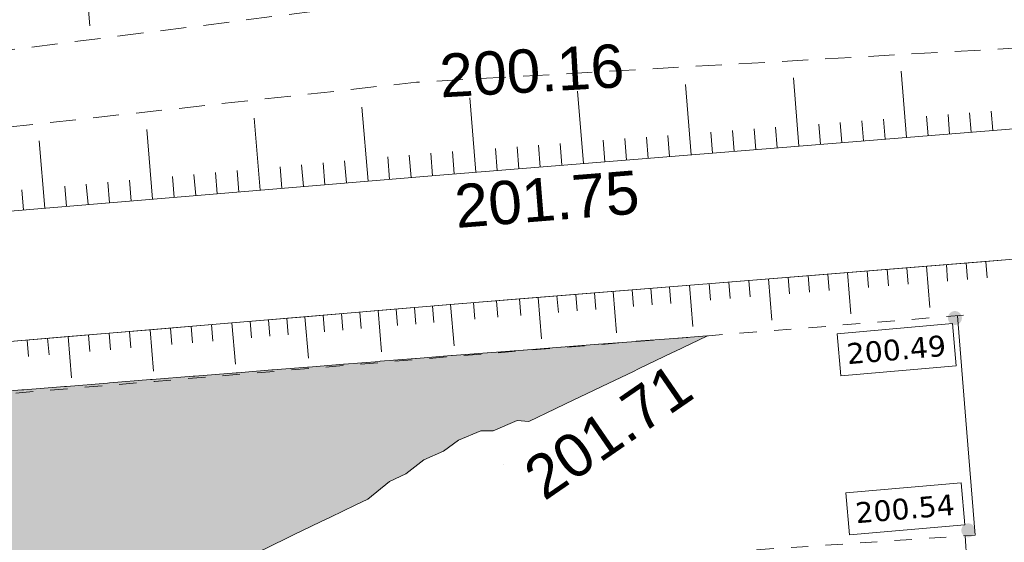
# Model space of a CAD drawing. Header units: millimetres. Extents: x -446952 to 537903, y -185749 to 168493.
# Tile 99 of 155: x 81995 to 104775, y 116939 to 129018. Entities that reach past the tile are written whole.
import ezdxf
from ezdxf.xclip import XClip

# ---------------------------------------------------------------- set-up
doc = ezdxf.new("R2010")
doc.units = ezdxf.units.MM
doc.header["$MEASUREMENT"] = 0
doc.header["$XCLIPFRAME"] = 0
for name, pattern in [('FOSSE', [1000, 600, -400]), ('Grille', [800, 400, -400]), ('Wipeout_Contour', [1000, 0, -1000])]:
    doc.linetypes.add(name, pattern=pattern)
for name, color, linetype in [('02 AF-17-0322 ZAE POMME- CHANTIER-2018-09-26_2_0000-VALORIS-NOUE DERIV BASSIN', 7, 'Continuous'), ('02 AF-17-0322 ZAE POMME- CHANTIER-2018-09-26_2_0000-VALORIS-NOUE DERIV BASSIN EAU MAX RETENTION', 7, 'Continuous'), ('02 AF-17-0322 ZAE POMME- CHANTIER-2018-09-26_2_0000-VALORIS-NOUE DERIV BASSIN TEXTE ET COTES', 7, 'Continuous'), ('02 AF-17-0322 ZAE POMME- CHANTIER-2018-09-26_2_2D - Dessins placés - Géomètre.2D', 7, 'Continuous'), ('02 AF-17-0322 ZAE POMME- CHANTIER-2018-09-26_2_X-PTS TOPO-TEXTE TOPOALT', 7, 'Continuous'), ('02 AF-17-0322 ZAE POMME- CHANTIER-2018-09-26_2_X-PTS TOPO-TOPOPOINT', 7, 'Continuous'), ('02 AF-17-0322 ZAE POMME- CHANTIER-2018-09-26_2_Y-FDP TOPO-TOP_AXE_FOSSE', 7, 'Continuous'), ('02 AF-17-0322 ZAE POMME- CHANTIER-2018-09-26_2_Y-FDP TOPO-TOP_BARBULE', 7, 'Continuous'), ('02 AF-17-0322 ZAE POMME- CHANTIER-2018-09-26_2_Y-FDP TOPO-TOP_TALUS', 7, 'Continuous'), ('2D - Dessins placés - Géomètre.2D', 7, 'Continuous')]:
    doc.layers.add(name, color=color, linetype=linetype)
doc.styles.add('STYLE_GENERE_3', font='verdana.ttf')
doc.styles.add('STYLE_GENERE_4', font='txt')

# ---------------------------------------------------------------- blocks, each defined once
blk = doc.blocks.new('Dessin_1_2', base_point=(-56559339, -2771872408))
at = {"color": 254, "linetype": 'Wipeout_Contour', "lineweight": 0, "ltscale": 2094265.569888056}
blk.add_wipeout([(-446952, -185749), (537903, -185749), (537903, 168493), (-446952, 168064)], dxfattribs=at).dxf.layer = '02 AF-17-0322 ZAE POMME- CHANTIER-2018-09-26_2_2D - Dessins placés - Géomètre.2D'
at = {"layer": '02 AF-17-0322 ZAE POMME- CHANTIER-2018-09-26_2_0000-VALORIS-NOUE DERIV BASSIN EAU MAX RETENTION', "linetype": 'Continuous', "lineweight": 15}
blk.add_hatch(color=255, dxfattribs=at).paths.add_polyline_path([(22336, 98100), (22382, 98110), (22909, 98221), (23193, 98281), (23726, 98394), (24005, 98453), (24573, 98572), (24864, 98633), (27530, 99191), (30466, 99806), (31445, 100011), (32422, 100224), (33376, 100442), (34327, 100668), (35277, 100904), (35926, 101070), (36575, 101241), (37222, 101415), (37840, 101587), (38032, 101640), (38653, 101818), (38841, 101872), (39465, 102056), (39649, 102110), (40179, 102271), (40331, 102317), (40863, 102483), (41012, 102529), (41546, 102699), (41692, 102745), (42371, 102967), (43049, 103193), (43726, 103423), (44493, 103691), (45259, 103965), (50698, 105925), (54449, 107275), (55190, 107543), (55312, 107587), (55891, 107799), (55978, 107832), (56559, 108065), (56635, 108097), (57230, 108328), (57299, 108356), (57904, 108568), (57972, 108593), (58582, 108807), (58651, 108832), (59295, 109057), (59368, 109084), (62210, 110068), (63546, 110542), (63622, 110569), (64328, 110816), (64989, 111043), (65650, 111264), (66311, 111481), (67020, 111708), (67729, 111929), (68438, 112145), (69287, 112397), (70136, 112640), (70985, 112876), (71835, 113105), (72621, 113309), (73407, 113507), (74194, 113699), (74952, 113862), (75012, 113875), (75792, 114060), (76573, 114239), (77554, 114446), (78536, 114642), (79519, 114829), (80503, 115007), (81488, 115174), (82473, 115333), (83460, 115482), (84447, 115621), (85435, 115751), (85545, 115764), (90049, 117938), (90551, 118346), (90928, 118520), (91349, 118845), (91802, 119045), (92151, 119301), (92663, 119516), (92953, 119512), (93502, 119756), (93775, 119733), (97909, 121711), (97130, 121651), (97128, 121651), (96261, 121584), (96257, 121583), (95392, 121517), (95385, 121516), (94522, 121450), (94514, 121449), (93653, 121383), (93642, 121382), (92820, 121319), (92807, 121318), (92001, 121256), (91987, 121255), (91169, 121189), (91152, 121188), (90337, 121122), (90318, 121121), (89504, 121056), (89483, 121054), (88680, 120990), (88657, 120988), (87855, 120924), (87830, 120922), (87031, 120858), (87004, 120856), (86048, 120779), (86011, 120777), (85059, 120701), (85019, 120698), (84071, 120622), (84027, 120619), (83082, 120543), (83035, 120540), (82093, 120465), (82043, 120461), (81105, 120386), (81051, 120382), (80117, 120308), (80059, 120304), (79128, 120229), (79067, 120225), (78140, 120151), (78074, 120147), (77152, 120073), (77082, 120068), (76164, 119995), (76090, 119990), (75361, 119932), (75300, 119928), (74573, 119870), (74509, 119866), (73771, 119809), (73704, 119804), (72976, 119748), (72906, 119743), (72182, 119688), (72109, 119682), (71387, 119627), (71312, 119622), (70532, 119562), (70449, 119556), (69671, 119497), (69586, 119490), (68811, 119431), (68722, 119425), (67950, 119366), (67859, 119359), (67215, 119310), (67137, 119304), (66494, 119255), (66414, 119249), (65773, 119200), (65692, 119194), (65095, 119149), (65017, 119143), (64422, 119097), (64343, 119091), (63749, 119046), (63668, 119040), (63034, 118992), (62946, 118985), (62314, 118937), (62224, 118930), (61594, 118882), (61503, 118875), (60661, 118811), (60535, 118801), (59696, 118738), (59567, 118728), (58732, 118664), (58600, 118654), (57829, 118595), (57700, 118585), (56940, 118528), (56810, 118518), (56051, 118460), (55918, 118450), (55171, 118321), (55037, 118298), (54298, 118152), (54160, 118126), (53413, 117978), (53270, 117951), (52478, 117794), (52324, 117764), (51517, 117605), (51357, 117574), (50554, 117415), (50389, 117384), (49591, 117226), (49422, 117194), (48628, 117037), (48454, 117004), (47668, 116848), (47489, 116814), (46708, 116659), (46525, 116625), (45748, 116471), (45560, 116435), (44788, 116283), (44595, 116246), (43828, 116094), (43630, 116057), (43006, 115933), (42841, 115902), (42219, 115779), (42051, 115747), (41433, 115625), (41261, 115593), (40719, 115486), (40565, 115456), (40026, 115350), (39869, 115320), (39333, 115214), (39173, 115184), (38641, 115079), (38478, 115048), (37949, 114944), (37784, 114913), (37258, 114809), (37090, 114777), (36471, 114655), (36270, 114616), (35654, 114495), (35449, 114456), (34836, 114335), (34628, 114295), (34140, 114199), (33971, 114166), (33485, 114071), (33315, 114038), (32830, 113943), (32658, 113909), (31954, 113771), (31698, 113721), (30999, 113584), (30739, 113534), (30044, 113397), (29779, 113346), (29073, 113207), (28798, 113154), (28096, 113016), (27817, 112962), (27119, 112825), (26836, 112770), (26142, 112634), (25854, 112578), (25166, 112443), (24873, 112386), (24251, 112264), (23982, 112211), (23364, 112090), (23090, 112037), (22476, 111917), (22199, 111863), (21594, 111744), (21315, 111690), (20721, 111573), (20440, 111519), (19850, 111403), (19566, 111348), (18979, 111233), (18970, 111231), (19051, 110836), (21270, 102327), (22193, 98789), (22319, 98183)])
blk.add_hatch(color=255, dxfattribs=at).paths.add_polyline_path([(22336, 98100), (22382, 98110), (22909, 98221), (23193, 98281), (23726, 98394), (24005, 98453), (24573, 98572), (24864, 98633), (27530, 99191), (30466, 99806), (31445, 100011), (32422, 100224), (33376, 100442), (34327, 100668), (35277, 100904), (35926, 101070), (36575, 101241), (37222, 101415), (37840, 101587), (38032, 101640), (38653, 101818), (38841, 101872), (39465, 102056), (39649, 102110), (40179, 102271), (40331, 102317), (40863, 102483), (41012, 102529), (41546, 102699), (41692, 102745), (42371, 102967), (43049, 103193), (43726, 103423), (44493, 103691), (45259, 103965), (50698, 105925), (54449, 107275), (55190, 107543), (55312, 107587), (55891, 107799), (55978, 107832), (56559, 108065), (56635, 108097), (57230, 108328), (57299, 108356), (57904, 108568), (57972, 108593), (58582, 108807), (58651, 108832), (59295, 109057), (59368, 109084), (62210, 110068), (63546, 110542), (63622, 110569), (64328, 110816), (64989, 111043), (65650, 111264), (66311, 111481), (67020, 111708), (67729, 111929), (68438, 112145), (69287, 112397), (70136, 112640), (70985, 112876), (71835, 113105), (72621, 113309), (73407, 113507), (74194, 113699), (74952, 113862), (75012, 113875), (75792, 114060), (76573, 114239), (77554, 114446), (78536, 114642), (79519, 114829), (80503, 115007), (81488, 115174), (82473, 115333), (83460, 115482), (84447, 115621), (85435, 115751), (85545, 115764), (90049, 117938), (90551, 118346), (90928, 118520), (91349, 118845), (91802, 119045), (92151, 119301), (92663, 119516), (92953, 119512), (93502, 119756), (93775, 119733), (97909, 121711), (97130, 121651), (97128, 121651), (96261, 121584), (96257, 121583), (95392, 121517), (95385, 121516), (94522, 121450), (94514, 121449), (93653, 121383), (93642, 121382), (92820, 121319), (92807, 121318), (92001, 121256), (91987, 121255), (91169, 121189), (91152, 121188), (90337, 121122), (90318, 121121), (89504, 121056), (89483, 121054), (88680, 120990), (88657, 120988), (87855, 120924), (87830, 120922), (87031, 120858), (87004, 120856), (86048, 120779), (86011, 120777), (85059, 120701), (85019, 120698), (84071, 120622), (84027, 120619), (83082, 120543), (83035, 120540), (82093, 120465), (82043, 120461), (81105, 120386), (81051, 120382), (80117, 120308), (80059, 120304), (79128, 120229), (79067, 120225), (78140, 120151), (78074, 120147), (77152, 120073), (77082, 120068), (76164, 119995), (76090, 119990), (75361, 119932), (75300, 119928), (74573, 119870), (74509, 119866), (73771, 119809), (73704, 119804), (72976, 119748), (72906, 119743), (72182, 119688), (72109, 119682), (71387, 119627), (71312, 119622), (70532, 119562), (70449, 119556), (69671, 119497), (69586, 119490), (68811, 119431), (68722, 119425), (67950, 119366), (67859, 119359), (67215, 119310), (67137, 119304), (66494, 119255), (66414, 119249), (65773, 119200), (65692, 119194), (65095, 119149), (65017, 119143), (64422, 119097), (64343, 119091), (63749, 119046), (63668, 119040), (63034, 118992), (62946, 118985), (62314, 118937), (62224, 118930), (61594, 118882), (61503, 118875), (60661, 118811), (60535, 118801), (59696, 118738), (59567, 118728), (58732, 118664), (58600, 118654), (57829, 118595), (57700, 118585), (56940, 118528), (56810, 118518), (56051, 118460), (55918, 118450), (55171, 118321), (55037, 118298), (54298, 118152), (54160, 118126), (53413, 117978), (53270, 117951), (52478, 117794), (52324, 117764), (51517, 117605), (51357, 117574), (50554, 117415), (50389, 117384), (49591, 117226), (49422, 117194), (48628, 117037), (48454, 117004), (47668, 116848), (47489, 116814), (46708, 116659), (46525, 116625), (45748, 116471), (45560, 116435), (44788, 116283), (44595, 116246), (43828, 116094), (43630, 116057), (43006, 115933), (42841, 115902), (42219, 115779), (42051, 115747), (41433, 115625), (41261, 115593), (40719, 115486), (40565, 115456), (40026, 115350), (39869, 115320), (39333, 115214), (39173, 115184), (38641, 115079), (38478, 115048), (37949, 114944), (37784, 114913), (37258, 114809), (37090, 114777), (36471, 114655), (36270, 114616), (35654, 114495), (35449, 114456), (34836, 114335), (34628, 114295), (34140, 114199), (33971, 114166), (33485, 114071), (33315, 114038), (32830, 113943), (32658, 113909), (31954, 113771), (31698, 113721), (30999, 113584), (30739, 113534), (30044, 113397), (29779, 113346), (29073, 113207), (28798, 113154), (28096, 113016), (27817, 112962), (27119, 112825), (26836, 112770), (26142, 112634), (25854, 112578), (25166, 112443), (24873, 112386), (24251, 112264), (23982, 112211), (23364, 112090), (23090, 112037), (22476, 111917), (22199, 111863), (21594, 111744), (21315, 111690), (20721, 111573), (20440, 111519), (19850, 111403), (19566, 111348), (18979, 111233), (18970, 111231), (19051, 110836), (21270, 102327), (22193, 98789), (22319, 98183)])
at = {"layer": '02 AF-17-0322 ZAE POMME- CHANTIER-2018-09-26_2_0000-VALORIS-NOUE DERIV BASSIN TEXTE ET COTES', "linetype": 'Continuous', "lineweight": 15}
for points in [[(103764, 122214, 1), (103500, 122032, 1)], [(104073, 117305, 1), (103809, 117124, 1)]]:
    blk.add_hatch(color=7, dxfattribs=at).paths.add_polyline_path(points)
at = {"layer": '02 AF-17-0322 ZAE POMME- CHANTIER-2018-09-26_2_0000-VALORIS-NOUE DERIV BASSIN', "color": 7, "linetype": 'Continuous', "lineweight": 15}
for p, q in [((102062, 123249), (102093, 122866)), ((102519, 123286), (102550, 122903)), ((102976, 123323), (103053, 122366)), ((103434, 123359), (103464, 122977)), ((103891, 123396), (103922, 123014)), ((104348, 123433), (104379, 123050)), ((99318, 123028), (99395, 122071)), ((99776, 123065), (99806, 122682)), ((100233, 123102), (100264, 122719)), ((100690, 123139), (100721, 122756)), ((101147, 123175), (101224, 122218)), ((101605, 123212), (101635, 122829)), ((96598, 122809), (96629, 122426)), ((97032, 122844), (97063, 122461)), ((97489, 122881), (97566, 121924)), ((97947, 122918), (97978, 122535)), ((98404, 122954), (98435, 122572)), ((98861, 122991), (98892, 122609)), ((93558, 122564), (93588, 122181)), ((93992, 122599), (94069, 121642)), ((94426, 122634), (94457, 122251)), ((94861, 122669), (94891, 122286)), ((95295, 122704), (95326, 122321)), ((95729, 122739), (95806, 121782)), ((96164, 122774), (96194, 122391)), ((90706, 122330), (90738, 121948)), ((91126, 122366), (91158, 121983)), ((91546, 122401), (91578, 122018)), ((91966, 122436), (92045, 121479)), ((92497, 122479), (92528, 122096)), ((93027, 122522), (93058, 122139)), ((88174, 122118), (88206, 121735)), ((88596, 122153), (88677, 121197)), ((89019, 122189), (89051, 121806)), ((89441, 122224), (89474, 121842)), ((89864, 122260), (89896, 121877)), ((90286, 122295), (90367, 121339)), ((85485, 121892), (85517, 121510)), ((85959, 121932), (85991, 121549)), ((86433, 121972), (86465, 121589)), ((86907, 122011), (86987, 121055)), ((87329, 122047), (87361, 121664)), ((87752, 122082), (87784, 121700)), ((82641, 121654), (82674, 121271)), ((83115, 121693), (83196, 120737)), ((83589, 121733), (83621, 121350)), ((84063, 121773), (84095, 121390)), ((84537, 121813), (84569, 121430)), ((85011, 121852), (85091, 120896)), ((82168, 121614), (82200, 121231)), ((103908, 116489), (103868, 117088))]:
    blk.add_line(p, q, dxfattribs=at)
at = {"layer": '02 AF-17-0322 ZAE POMME- CHANTIER-2018-09-26_2_0000-VALORIS-NOUE DERIV BASSIN', "color": 7, "linetype": 'Continuous', "lineweight": 15, "flags": 128}
for points in [[(351486, 151071), (335929, 149599), (320930, 147144), (301838, 144002), (285873, 141569), (267233, 137896), (253565, 134322), (237641, 133877), (218101, 133032), (199660, 131797), (186201, 130822), (169320, 130340), (151548, 129367), (136666, 127764), (118351, 127570), (91712, 125425), (73856, 123927)], [(106177, 123580), (104348, 123433), (102519, 123286), (100690, 123139), (98861, 122991), (97032, 122844), (95295, 122704), (93558, 122564), (91966, 122436), (90286, 122295), (88596, 122153), (86907, 122011), (85011, 121852), (83115, 121693), (81220, 121534)], [(351769, 148084), (336313, 146622), (321414, 144183), (302308, 141039), (286390, 138613), (267903, 134971), (253992, 131333), (237747, 130879), (218266, 130036), (199869, 128805), (186353, 127825), (169445, 127342), (151791, 126376), (136843, 124766), (118488, 124572), (91957, 122435), (74101, 120937)], [(103688, 122176), (103883, 119761), (104097, 117103)]]:
    blk.add_lwpolyline(points, dxfattribs=at)
at = {"layer": '02 AF-17-0322 ZAE POMME- CHANTIER-2018-09-26_2_0000-VALORIS-NOUE DERIV BASSIN', "color": 7, "linetype": 'Grille', "lineweight": 15, "flags": 128}
blk.add_lwpolyline([(103833, 122188), (102615, 122090), (100786, 121942), (98957, 121795), (97129, 121648), (95391, 121508), (93654, 121368), (92063, 121240), (90387, 121099), (88697, 120958), (87007, 120816), (85111, 120657), (83216, 120498), (81320, 120338), (79425, 120179), (77529, 120020), (75633, 119861), (73722, 119703), (72522, 119606), (71321, 119510), (70044, 119407), (68957, 119320), (67869, 119233), (66786, 119146), (65703, 119059), (64691, 118978), (63680, 118896), (61705, 118738), (59903, 118593), (58374, 118471), (56845, 118348), (55817, 118272), (54313, 117968), (52375, 117575), (50436, 117183), (48497, 116790), (46892, 116465), (45286, 116139), (43680, 115814), (42496, 115574), (41313, 115335), (40270, 115123), (39228, 114912), (38122, 114688), (37012, 114463), (35859, 114231), (34706, 113999), (33713, 113799), (32720, 113599), (31283, 113310), (29845, 113020), (28211, 112691), (26578, 112362), (24944, 112033), (23292, 111700), (21640, 111368), (21637, 111367)], dxfattribs=at)
blk.add_lwpolyline([(23051, 98968), (30992, 100503, 0.036324), (45002, 104282), (63594, 110779, -0.067415), (89895, 116152), (104097, 117103)], format="xyb", dxfattribs=at)
at = {"layer": '02 AF-17-0322 ZAE POMME- CHANTIER-2018-09-26_2_0000-VALORIS-NOUE DERIV BASSIN EAU MAX RETENTION', "color": 255, "linetype": 'Continuous', "lineweight": 15, "flags": 128}
blk.add_lwpolyline([(87478, 116697), (88157, 117025), (88333, 117110), (88957, 117411), (89189, 117523), (89757, 117797), (90049, 117938), (90551, 118346), (90928, 118520), (91349, 118845), (91802, 119045), (92151, 119301), (92663, 119516), (92953, 119512), (93502, 119756), (93775, 119733), (94381, 120023), (94619, 120137), (95287, 120456), (95464, 120541), (96193, 120890), (96308, 120945), (97098, 121323), (97153, 121349), (97894, 121704), (97895, 121704), (97909, 121711), (97895, 121710), (97895, 121710), (97130, 121651), (97128, 121651), (96261, 121584), (96257, 121583), (95392, 121517), (95385, 121516), (94522, 121450), (94514, 121449), (93653, 121383), (93642, 121382), (92820, 121319), (92807, 121318), (92001, 121256), (91987, 121255), (91169, 121189), (91152, 121188), (90337, 121122), (90318, 121121), (89504, 121056), (89483, 121054), (88680, 120990), (88657, 120988), (87855, 120924), (87830, 120922), (87031, 120858), (87004, 120856), (86048, 120779), (86011, 120777), (85059, 120701), (85019, 120698), (84071, 120622), (84027, 120619), (83082, 120543), (83035, 120540), (82093, 120465), (82043, 120461), (81105, 120386)], dxfattribs=at)
blk.add_lwpolyline([(87478, 116697), (88157, 117025), (88333, 117110), (88957, 117411), (89189, 117523), (89757, 117797), (90049, 117938), (90551, 118346), (90928, 118520), (91349, 118845), (91802, 119045), (92151, 119301), (92663, 119516), (92953, 119512), (93502, 119756), (93775, 119733), (94381, 120023), (94619, 120137), (95287, 120456), (95464, 120541), (96193, 120890), (96308, 120945), (97098, 121323), (97153, 121349), (97894, 121704), (97895, 121704), (97909, 121711), (97895, 121710), (97895, 121710), (97130, 121651), (97128, 121651), (96261, 121584), (96257, 121583), (95392, 121517), (95385, 121516), (94522, 121450), (94514, 121449), (93653, 121383), (93642, 121382), (92820, 121319), (92807, 121318), (92001, 121256), (91987, 121255), (91169, 121189), (91152, 121188), (90337, 121122), (90318, 121121), (89504, 121056), (89483, 121054), (88680, 120990), (88657, 120988), (87855, 120924), (87830, 120922), (87031, 120858), (87004, 120856), (86048, 120779), (86011, 120777), (85059, 120701), (85019, 120698), (84071, 120622), (84027, 120619), (83082, 120543), (83035, 120540), (82093, 120465), (82043, 120461), (81105, 120386)], dxfattribs=at)
at = {"layer": '02 AF-17-0322 ZAE POMME- CHANTIER-2018-09-26_2_0000-VALORIS-NOUE DERIV BASSIN TEXTE ET COTES', "color": 7, "linetype": 'Continuous', "lineweight": 15, "flags": 128}
for points in [[(100995, 120785), (100910, 121761), (103579, 121993), (103664, 121017)], [(101195, 117108), (101111, 118085), (103780, 118316), (103865, 117340)]]:
    blk.add_lwpolyline(points, close=True, dxfattribs=at)
at = {"layer": '02 AF-17-0322 ZAE POMME- CHANTIER-2018-09-26_2_X-PTS TOPO-TOPOPOINT', "color": 14, "linetype": 'Continuous', "lineweight": 15, "true_color": 0xa80f02}
for p, q in [((91176, 127572), (91176, 127572)), ((91712, 125425), (91712, 125425)), ((93183, 118745), (93183, 118745))]:
    blk.add_line(p, q, dxfattribs=at)
at = {"layer": '02 AF-17-0322 ZAE POMME- CHANTIER-2018-09-26_2_Y-FDP TOPO-TOP_AXE_FOSSE', "color": 14, "linetype": 'FOSSE', "lineweight": 15, "true_color": 0xa80f02, "flags": 128}
for points in [[(-173635, 111097), (-163208, 110641), (-138859, 109613), (-113461, 109923), (-89261, 106019), (-73175, 105871), (-51327, 104800), (-38712, 104081), (-28205, 107923), (2451, 114384), (16900, 117366), (36362, 122067), (55670, 125689), (74381, 127386), (91061, 129498), (118815, 130789), (135648, 132251), (150939, 132823), (169239, 134503), (186000, 134734), (199470, 135798), (221187, 136848), (237829, 137579), (253508, 138717), (266943, 141200), (285544, 145247), (298668, 146889), (320992, 150221), (335074, 152343), (352159, 155754), (362953, 157003), (370561, 158699), (372110, 158664)], [(-173543, 108848), (-163179, 108602), (-139093, 108086), (-113690, 108226), (-89791, 104497), (-51223, 103683), (-38572, 103163), (-27796, 106508), (2882, 112725), (36368, 120320), (55589, 123772), (74393, 125729), (91176, 127572), (118522, 129134), (136272, 130134), (151622, 131280), (169382, 132771), (186065, 133094), (198563, 134059), (221076, 135387), (237792, 135739), (253487, 137445), (267190, 139999), (285899, 143335), (299075, 145212), (321701, 149020), (335407, 151051), (353028, 154144), (363632, 155409), (370508, 157075), (372110, 158664), (373294, 156694)]]:
    blk.add_lwpolyline(points, dxfattribs=at)
at = {"layer": '02 AF-17-0322 ZAE POMME- CHANTIER-2018-09-26_2_Y-FDP TOPO-TOP_BARBULE', "color": 14, "linetype": 'Continuous', "lineweight": 15, "true_color": 0xa80f02}
for p, q in [((83507, 130139), (83618, 128875)), ((102513, 126295), (102390, 127827)), ((100021, 126094), (99894, 127673)), ((95037, 125693), (94902, 127365)), ((97529, 125894), (97398, 127519)), ((92545, 125492), (92407, 127210)), ((90054, 125286), (89910, 127000)), ((104506, 126456), (104470, 126904)), ((87562, 125077), (87423, 126740)), ((101516, 126215), (101479, 126680)), ((102015, 126255), (101977, 126717)), ((103011, 126335), (102974, 126792)), ((103510, 126375), (103473, 126829)), ((104008, 126415), (103972, 126867)), ((85071, 124868), (84936, 126480)), ((98526, 125974), (98487, 126456)), ((99024, 126014), (98986, 126493)), ((99523, 126054), (99484, 126531)), ((100519, 126134), (100481, 126605)), ((101018, 126175), (100980, 126643)), ((82580, 124659), (82449, 126220)), ((95535, 125733), (95495, 126232)), ((96034, 125773), (95994, 126269)), ((96532, 125813), (96493, 126307)), ((97031, 125854), (96991, 126344)), ((98027, 125934), (97988, 126419)), ((92047, 125452), (92005, 125970)), ((93044, 125533), (93002, 126045)), ((93542, 125573), (93501, 126083)), ((94040, 125613), (93999, 126120)), ((94539, 125653), (94498, 126157)), ((89555, 125244), (89513, 125755)), ((90552, 125328), (90509, 125845)), ((91050, 125370), (91007, 125890)), ((91548, 125412), (91505, 125933)), ((87064, 125035), (87023, 125531)), ((88061, 125119), (88019, 125621)), ((88559, 125161), (88517, 125666)), ((89057, 125203), (89015, 125711)), ((84573, 124826), (84533, 125307)), ((85569, 124910), (85529, 125396)), ((86068, 124952), (86027, 125441)), ((86566, 124993), (86525, 125486)), ((82082, 124617), (82043, 125082)), ((83078, 124701), (83039, 125172)), ((83576, 124743), (83537, 125217)), ((84075, 124784), (84035, 125262))]:
    blk.add_line(p, q, dxfattribs=at)
at = {"layer": '02 AF-17-0322 ZAE POMME- CHANTIER-2018-09-26_2_Y-FDP TOPO-TOP_TALUS', "color": 14, "linetype": 'Continuous', "lineweight": 15, "true_color": 0xa80f02, "flags": 128}
blk.add_lwpolyline([(55171, 122427), (73856, 123927), (91712, 125425), (118351, 127570), (136666, 127764), (151548, 129367), (169320, 130340), (186201, 130822), (199660, 131797), (218101, 133032), (237641, 133877), (253565, 134322), (267233, 137896), (285873, 141569), (301838, 144002), (320930, 147144), (335929, 149599), (351486, 151071), (363954, 153687), (369807, 155738), (371346, 155204)], dxfattribs=at)
at = {"layer": '02 AF-17-0322 ZAE POMME- CHANTIER-2018-09-26_2_0000-VALORIS-NOUE DERIV BASSIN TEXTE ET COTES', "color": 7, "linetype": 'Continuous', "lineweight": 15, "char_height": 480, "attachment_point": 4, "rotation": 4.9574, "style": 'STYLE_GENERE_3'}
for s, insert in [('\\A1;{\\pql;\\fVerdana|b0|i0|c0|p38;200.49}', (101128, 121288)), ('\\A1;{\\pql;\\fVerdana|b0|i0|c0|p38;200.54}', (101329, 117611))]:
    blk.add_mtext(s, dxfattribs=dict(at, insert=insert))
at = {"layer": '02 AF-17-0322 ZAE POMME- CHANTIER-2018-09-26_2_X-PTS TOPO-TEXTE TOPOALT', "color": 14, "linetype": 'Continuous', "lineweight": 15, "true_color": 0xa80f02, "char_height": 1000, "style": 'STYLE_GENERE_4'}
for s, insert, attachment_point, rotation in [('\\A1;{\\pql;\\fArial|b0|i0|c0|p38;200.16}', (91710, 127713), 4, 3.2692), ('\\A1;{\\pql;\\fArial|b0|i0|c0|p38;201.75}', (92022, 125199), 1, 4.6035), ('\\A1;{\\pql;\\fArial|b0|i0|c0|p38;201.71}', (93565, 118704), 1, 34.5271)]:
    blk.add_mtext(s, dxfattribs=dict(at, insert=insert, attachment_point=attachment_point, rotation=rotation))

msp = doc.modelspace()

# ---------------------------------------------------------------- block references
at = {"layer": '2D - Dessins placés - Géomètre.2D', "color": 7, "linetype": 'Continuous', "lineweight": 40}
ref = msp.add_blockref('Dessin_1_2', (-56559339, -2771872408), dxfattribs=at)
XClip(ref).set_block_clipping_path([(-446952.2139278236, -185748.9586169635), (537903.0822630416, -185748.9586169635), (537903.0822630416, 168492.6257651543), (-446952.2139278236, 168063.6339895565)])

doc.saveas('drawing.dxf')
